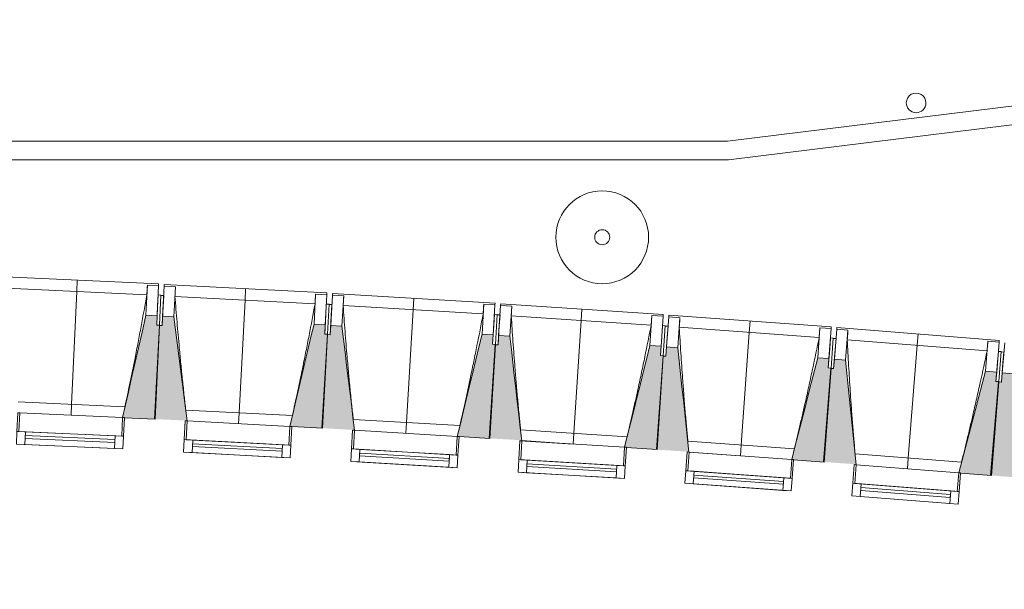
# Model space of a CAD drawing. Header units: centimetres. Extents: x -2721 to 2869, y -4046 to 286.
# Tile 15 of 29: x -1506 to -980, y -1518 to -1214. Entities that reach past the tile are written whole.
import ezdxf

# ---------------------------------------------------------------- set-up
doc = ezdxf.new("R2010")
doc.units = ezdxf.units.CM
for name, color, linetype, lineweight in [('0-1', 7, 'Continuous', 5), ('MENUISERIES', 7, 'Continuous', 9), ('MENUISERIES-1', 7, 'Continuous', 13), ('OSSATURE', 7, 'Continuous', 9), ('OSSATURE_C', 7, 'Continuous', 9), ('Z', 7, 'Continuous', 9)]:
    doc.layers.add(name, color=color, linetype=linetype, lineweight=lineweight)
doc.layers.add('A-ANNO-NPLT', color=7, linetype='Continuous', lineweight=13, plot=False)
for name, color, linetype, lineweight, true_color in [('A-GLAZ-GLAS', 7, 'Continuous', 13, 0x5c63b1), ('AB1_MAC', 7, 'Continuous', 9, 0x666666), ('AB3_PLO_MAC', 7, 'Continuous', 9, 0x666666), ('AB5_EL_MAT', 7, 'Continuous', 9, 0x656565), ('AB6_TH_MAT', 7, 'Continuous', 9, 0x656565), ('MENUISERIES-2', 7, 'Continuous', 13, 0x5c63b1), ('OSSATURE-1', 7, 'Continuous', 5, 0x787878), ('OSSATURE-2', 5, 'Continuous', 18, 0x0000ff)]:
    doc.layers.add(name, color=color, linetype=linetype, lineweight=lineweight, true_color=true_color)

# ---------------------------------------------------------------- blocks, each defined once
blk = doc.blocks.new('XXX_VIDE FENETRE - 550-V5-2021_015_1111_DCE_1_50_Etat actuel')
at = {"layer": 'A-ANNO-NPLT'}
for p, q in [((-28.5, 0), (-28.5, -10)), ((-27.5, 0), (-28.5, 0)), ((-27.5, -10), (-27.5, 0)), ((28.5, 0), (27.5, 0)), ((27.5, 0), (27.5, -10)), ((28.5, -10), (28.5, 0)), ((-28.5, -10), (-27.5, -10)), ((-24, -10), (-28.5, -10)), ((-28.5, -10), (-28.5, -16.75)), ((-24, -16.75), (-24, -10)), ((24, -10), (24, -16.75)), ((28.5, -10), (24, -10)), ((27.5, -10), (28.5, -10)), ((28.5, -16.75), (28.5, -10)), ((-28.5, -16.75), (-24, -16.75)), ((24, -16.75), (28.5, -16.75))]:
    blk.add_line(p, q, dxfattribs=at)
at = {"layer": 'A-GLAZ-GLAS'}
for p, q in [((24, -12), (-24, -12)), ((-24, -12), (-24, -13.5)), ((-24, -13.5), (24, -13.5)), ((24, -13.5), (24, -12))]:
    blk.add_line(p, q, dxfattribs=at)
at = {"layer": 'MENUISERIES-1'}
for p, q in [((-27.51, 0), (27.51, 0)), ((-27.5, 0), (-27.5, -10)), ((27.5, 0), (-27.5, 0)), ((27.5, -10), (27.5, 0)), ((-28.5, -10), (-28.5, -0.07)), ((28.5, -0.07), (28.5, -10)), ((28.5, -10), (-28.5, -10)), ((-28.5, -16.75), (-28.5, -10)), ((-28.5, -10), (28.5, -10)), ((-27.5, -10), (27.5, -10)), ((-24, -10), (-24, -16.75)), ((24, -10), (-24, -10)), ((24, -16.75), (24, -10)), ((28.5, -10), (28.5, -16.75)), ((28.5, -16.75), (-28.5, -16.75)), ((-24, -16.75), (24, -16.75))]:
    blk.add_line(p, q, dxfattribs=at)
at = {"layer": 'MENUISERIES-2'}
for p, q in [((-24, -13.5), (-24, -12)), ((-24, -12), (24, -12)), ((24, -13.5), (-24, -13.5)), ((24, -12), (24, -13.5))]:
    blk.add_line(p, q, dxfattribs=at)
blk = doc.blocks.new('XXX_VIDE FENETRE - 550-V6-2021_015_1111_DCE_1_50_Etat actuel')
at = {"layer": 'A-ANNO-NPLT'}
for p, q in [((-28.5, 0), (-28.5, -10)), ((-27.5, 0), (-28.5, 0)), ((-27.5, -10), (-27.5, 0)), ((28.5, 0), (27.5, 0)), ((27.5, 0), (27.5, -10)), ((28.5, -10), (28.5, 0)), ((-28.5, -10), (-27.5, -10)), ((-24, -10), (-28.5, -10)), ((-28.5, -10), (-28.5, -16.75)), ((-24, -16.75), (-24, -10)), ((24, -10), (24, -16.75)), ((28.5, -10), (24, -10)), ((27.5, -10), (28.5, -10)), ((28.5, -16.75), (28.5, -10)), ((-28.5, -16.75), (-24, -16.75)), ((24, -16.75), (28.5, -16.75))]:
    blk.add_line(p, q, dxfattribs=at)
at = {"layer": 'A-GLAZ-GLAS'}
for p, q in [((24, -12), (-24, -12)), ((-24, -12), (-24, -13.5)), ((-24, -13.5), (24, -13.5)), ((24, -13.5), (24, -12))]:
    blk.add_line(p, q, dxfattribs=at)
at = {"layer": 'MENUISERIES-1'}
for p, q in [((-28.5, 0), (0, 0)), ((-28.5, -10), (-28.5, 0)), ((-27.5, 0), (-27.5, -10)), ((27.5, 0), (-27.5, 0)), ((27.5, -10), (27.5, 0)), ((28.5, -0.25), (28.5, -10)), ((28.5, -10), (-28.5, -10)), ((-28.5, -16.75), (-28.5, -10)), ((-28.5, -10), (28.5, -10)), ((-27.5, -10), (27.5, -10)), ((-24, -10), (-24, -16.75)), ((24, -10), (-24, -10)), ((24, -16.75), (24, -10)), ((28.5, -10), (28.5, -16.75)), ((28.5, -16.75), (-28.5, -16.75)), ((-24, -16.75), (24, -16.75))]:
    blk.add_line(p, q, dxfattribs=at)
at = {"layer": 'MENUISERIES-2'}
for p, q in [((-24, -13.5), (-24, -12)), ((-24, -12), (24, -12)), ((24, -13.5), (-24, -13.5)), ((24, -12), (24, -13.5))]:
    blk.add_line(p, q, dxfattribs=at)
blk = doc.blocks.new('XXX_VIDE FENETRE - 550-V7-2021_015_1111_DCE_1_50_Etat actuel')
at = {"layer": 'A-ANNO-NPLT'}
for p, q in [((-28.5, 0), (-28.5, -10)), ((-27.5, 0), (-28.5, 0)), ((-27.5, -10), (-27.5, 0)), ((28.5, 0), (27.5, 0)), ((27.5, 0), (27.5, -10)), ((28.5, -10), (28.5, 0)), ((-28.5, -10), (-27.5, -10)), ((-24, -10), (-28.5, -10)), ((-28.5, -10), (-28.5, -16.75)), ((-24, -16.75), (-24, -10)), ((24, -10), (24, -16.75)), ((28.5, -10), (24, -10)), ((27.5, -10), (28.5, -10)), ((28.5, -16.75), (28.5, -10)), ((-28.5, -16.75), (-24, -16.75)), ((24, -16.75), (28.5, -16.75))]:
    blk.add_line(p, q, dxfattribs=at)
at = {"layer": 'A-GLAZ-GLAS'}
for p, q in [((24, -12), (-24, -12)), ((-24, -12), (-24, -13.5)), ((-24, -13.5), (24, -13.5)), ((24, -13.5), (24, -12))]:
    blk.add_line(p, q, dxfattribs=at)
at = {"layer": 'MENUISERIES-1'}
for p, q in [((-27.51, 0), (27.51, 0)), ((-27.5, 0), (-27.5, -10)), ((27.5, 0), (-27.5, 0)), ((27.5, -10), (27.5, 0)), ((-28.5, -10), (-28.5, -0.07)), ((28.5, -0.07), (28.5, -10)), ((28.5, -10), (-28.5, -10)), ((-28.5, -16.75), (-28.5, -10)), ((-28.5, -10), (28.5, -10)), ((-27.5, -10), (27.5, -10)), ((-24, -10), (-24, -16.75)), ((24, -10), (-24, -10)), ((24, -16.75), (24, -10)), ((28.5, -10), (28.5, -16.75)), ((28.5, -16.75), (-28.48, -16.75)), ((-24, -16.75), (24, -16.75))]:
    blk.add_line(p, q, dxfattribs=at)
at = {"layer": 'MENUISERIES-2'}
for p, q in [((-24, -13.5), (-24, -12)), ((-24, -12), (24, -12)), ((24, -13.5), (-24, -13.5)), ((24, -12), (24, -13.5))]:
    blk.add_line(p, q, dxfattribs=at)
blk = doc.blocks.new('B02_ARC_rvt-1-2021_015_1111_DCE_1_50_Etat actuel')
at = {"layer": 'MENUISERIES'}
for name, p, rotation in [('XXX_VIDE FENETRE - 550-V5-2021_015_1111_DCE_1_50_Etat actuel', (-1478.24, -1425.42), 357.3684062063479), ('XXX_VIDE FENETRE - 550-V5-2021_015_1111_DCE_1_50_Etat actuel', (-1388.79, -1429.98), 356.9953398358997), ('XXX_VIDE FENETRE - 550-V5-2021_015_1111_DCE_1_50_Etat actuel', (-1299.37, -1435.12), 356.6222734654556), ('XXX_VIDE FENETRE - 550-V6-2021_015_1111_DCE_1_50_Etat actuel', (-1209.98, -1440.84), 356.6222734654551), ('XXX_VIDE FENETRE - 550-V5-2021_015_1111_DCE_1_50_Etat actuel', (-1120.63, -1447.14), 355.8761407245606), ('XXX_VIDE FENETRE - 550-V7-2021_015_1111_DCE_1_50_Etat actuel', (-1031.33, -1454.02), 355.5030743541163)]:
    blk.add_blockref(name, p, dxfattribs=dict(at, rotation=rotation))
blk = doc.blocks.new('20_MUR PREFA_01 - Type 1-3119337-2021_015_1111_DCE_1_50_Etat actuel')
at = {"layer": 'Z'}
for p, q in [((0, 72.21), (0, 66.14)), ((0, 66.14), (0, 5.85)), ((0, 0.07), (0, 5.85))]:
    blk.add_line(p, q, dxfattribs=at)
blk = doc.blocks.new('B02_DC_STR_rvt-1-2021_015_1111_DCE_1_50_Etat actuel')
at = {"layer": 'OSSATURE-1'}
for points in [[(-1433.29, -1427.56), (-1430.98, -1377.39), (-1432.48, -1377.32), (-1432.25, -1372.32), (-1438.27, -1372.15), (-1450.76, -1426.68), (-1444.51, -1427.04)], [(-1416.26, -1428.53), (-1423.34, -1372.93), (-1429.34, -1372.62), (-1429.6, -1377.61), (-1431.1, -1377.53), (-1433.62, -1427.54), (-1417.24, -1428.29), (-1417.14, -1428.49)], [(-1343.85, -1432.4), (-1341.22, -1382.25), (-1342.72, -1382.17), (-1342.46, -1377.18), (-1348.45, -1376.86), (-1361.31, -1431.42), (-1344.88, -1432.35)], [(-1326.83, -1433.49), (-1333.55, -1377.85), (-1339.54, -1377.49), (-1339.84, -1382.49), (-1341.33, -1382.4), (-1344.18, -1432.39), (-1327.81, -1433.25), (-1327.81, -1433.44), (-1327.66, -1433.45)], [(-1254.45, -1437.83), (-1251.49, -1387.7), (-1252.99, -1387.61), (-1252.69, -1382.62), (-1258.68, -1382.27), (-1271.9, -1436.74), (-1257.54, -1437.65)], [(-1237.43, -1439.11), (-1243.79, -1383.35), (-1249.78, -1382.95), (-1250.11, -1387.94), (-1251.6, -1387.85), (-1254.78, -1437.82), (-1238.41, -1438.78), (-1238.41, -1439.04), (-1238.22, -1439.05)], [(-1165.08, -1443.85), (-1161.8, -1393.73), (-1163.29, -1393.64), (-1162.97, -1388.65), (-1168.95, -1388.25), (-1182.48, -1442.46), (-1181.53, -1442.51), (-1181.53, -1442.77), (-1170.21, -1443.51)], [(-1148.08, -1445.16), (-1154.07, -1389.43), (-1160.06, -1389.08), (-1160.42, -1393.99), (-1161.91, -1393.88), (-1165.41, -1443.83), (-1149.05, -1444.9), (-1149.05, -1445.09), (-1148.38, -1445.14)], [(-1075.76, -1450.44), (-1072.14, -1400.35), (-1073.64, -1400.24), (-1073.28, -1395.26), (-1079.27, -1394.82), (-1093.19, -1449.12), (-1082.87, -1449.93)], [(-1058.76, -1451.87), (-1064.39, -1396.1), (-1070.37, -1395.63), (-1070.77, -1400.61), (-1072.26, -1400.49), (-1076.09, -1450.42), (-1059.73, -1451.6), (-1059.73, -1451.79), (-1059.46, -1451.81)], [(-986.48, -1457.62), (-982.54, -1407.55), (-984.03, -1407.43), (-983.64, -1402.45), (-989.62, -1401.98), (-1003.9, -1456.18), (-995.54, -1456.91)], [(-969.49, -1459.15), (-974.76, -1403.35), (-980.74, -1402.84), (-981.16, -1407.82), (-982.65, -1407.69), (-986.81, -1457.59), (-970.46, -1458.88), (-970.46, -1459.07), (-970.14, -1459.1)]]:
    blk.add_hatch(color=256, dxfattribs=at).paths.add_polyline_path(points)
at = {"layer": 'OSSATURE'}
for p, q in [((-1431.47, -1355.36), (-1518.38, -1351.36)), ((-1437.51, -1355.99), (-1438.25, -1372.05)), ((-1437.51, -1355.99), (-1431.51, -1356.26)), ((-1437.51, -1356.01), (-1437.51, -1355.99)), ((-1431.51, -1356.26), (-1432.25, -1372.32)), ((-1431.47, -1355.36), (-1431.52, -1356.29)), ((-1429.34, -1372.62), (-1428.49, -1356.56)), ((-1428.49, -1356.59), (-1428.45, -1355.66)), ((-1428.49, -1356.56), (-1422.5, -1356.88)), ((-1341.57, -1360.22), (-1428.45, -1355.66)), ((-1423.34, -1372.93), (-1422.5, -1356.88)), ((-1422.5, -1356.88), (-1422.5, -1356.9)), ((-1437.77, -1361.14), (-1512.64, -1357.7)), ((-1431.74, -1361.26), (-1432.01, -1367.05)), ((-1430.25, -1361.33), (-1431.74, -1361.26)), ((-1430.25, -1361.33), (-1430.98, -1377.39)), ((-1428.76, -1361.56), (-1430.25, -1361.48)), ((-1429.06, -1367.35), (-1428.76, -1361.56)), ((-1347.9, -1365.96), (-1422.75, -1362.03)), ((-1347.6, -1360.81), (-1348.45, -1376.86)), ((-1347.61, -1360.83), (-1347.6, -1360.81)), ((-1347.6, -1360.81), (-1341.61, -1361.12)), ((-1341.61, -1361.12), (-1342.46, -1377.18)), ((-1341.57, -1360.22), (-1341.61, -1361.15)), ((-1339.54, -1377.49), (-1338.59, -1361.44)), ((-1338.6, -1361.47), (-1338.54, -1360.54)), ((-1338.59, -1361.44), (-1332.6, -1361.8)), ((-1251.69, -1365.67), (-1338.54, -1360.54)), ((-1333.55, -1377.85), (-1332.6, -1361.8)), ((-1332.6, -1361.8), (-1332.6, -1361.82)), ((-1432.01, -1367.05), (-1432.48, -1377.32)), ((-1429.6, -1377.61), (-1429.06, -1367.35)), ((-1341.87, -1366.12), (-1342.18, -1371.91)), ((-1340.38, -1366.2), (-1341.87, -1366.12)), ((-1340.38, -1366.2), (-1341.22, -1382.25)), ((-1338.89, -1366.44), (-1340.39, -1366.35)), ((-1339.23, -1372.15), (-1338.89, -1366.44)), ((-1258.06, -1371.36), (-1332.88, -1366.95)), ((-1257.73, -1366.22), (-1258.68, -1382.27)), ((-1257.74, -1366.24), (-1257.73, -1366.22)), ((-1257.73, -1366.22), (-1251.74, -1366.57)), ((-1251.74, -1366.57), (-1252.69, -1382.62)), ((-1251.69, -1365.67), (-1251.75, -1366.6)), ((-1249.78, -1382.95), (-1248.73, -1366.91)), ((-1248.73, -1366.94), (-1248.67, -1366.01)), ((-1248.73, -1366.91), (-1242.74, -1367.3)), ((-1161.86, -1371.7), (-1248.67, -1366.01)), ((-1243.79, -1383.35), (-1242.74, -1367.3)), ((-1242.74, -1367.3), (-1242.74, -1367.33)), ((-1342.18, -1371.91), (-1342.72, -1382.17)), ((-1339.84, -1382.49), (-1339.23, -1372.23)), ((-1252.04, -1371.56), (-1252.38, -1377.35)), ((-1250.54, -1371.65), (-1252.04, -1371.56)), ((-1250.54, -1371.65), (-1251.49, -1387.7)), ((-1249.06, -1371.9), (-1250.55, -1371.8)), ((-1249.43, -1377.69), (-1249.06, -1371.9)), ((-1168.26, -1377.35), (-1243.05, -1372.45)), ((-1167.9, -1372.21), (-1168.95, -1388.25)), ((-1167.91, -1372.24), (-1167.9, -1372.21)), ((-1167.9, -1372.21), (-1161.91, -1372.6)), ((-1161.91, -1372.6), (-1162.97, -1388.65)), ((-1161.86, -1371.7), (-1161.92, -1372.63)), ((-1160.06, -1389), (-1158.9, -1372.96)), ((-1158.9, -1372.99), (-1158.83, -1372.06)), ((-1158.9, -1372.96), (-1152.92, -1373.39)), ((-1072.06, -1378.32), (-1158.83, -1372.06)), ((-1252.38, -1377.35), (-1252.99, -1387.61)), ((-1250.11, -1387.94), (-1249.43, -1377.69)), ((-1162.24, -1377.59), (-1162.62, -1383.38)), ((-1160.74, -1377.69), (-1162.24, -1377.59)), ((-1160.74, -1377.69), (-1161.8, -1393.73)), ((-1159.26, -1377.95), (-1160.75, -1377.84)), ((-1159.68, -1383.74), (-1159.26, -1377.95)), ((-1154.07, -1389.43), (-1152.92, -1373.39)), ((-1152.92, -1373.39), (-1152.91, -1373.42)), ((-1072.06, -1378.32), (-1072.13, -1379.24)), ((-1162.62, -1383.38), (-1163.29, -1393.64)), ((-1160.42, -1393.99), (-1159.68, -1383.74)), ((-1078.5, -1383.93), (-1153.26, -1378.54)), ((-1078.11, -1378.79), (-1079.27, -1394.82)), ((-1078.11, -1378.79), (-1072.12, -1379.22)), ((-1078.11, -1378.81), (-1078.11, -1378.79)), ((-1072.12, -1379.22), (-1073.28, -1395.26)), ((-1070.37, -1395.63), (-1069.11, -1379.6)), ((-1069.11, -1379.62), (-1069.04, -1378.7)), ((-1069.11, -1379.6), (-1063.13, -1380.07)), ((-982.31, -1385.52), (-1069.04, -1378.7)), ((-1064.39, -1396.1), (-1063.13, -1380.07)), ((-1063.13, -1380.07), (-1063.13, -1380.1)), ((-1072.48, -1384.21), (-1072.9, -1389.99)), ((-1070.99, -1384.31), (-1072.48, -1384.21)), ((-1070.99, -1384.31), (-1072.14, -1400.35)), ((-1069.5, -1384.58), (-1071, -1384.47)), ((-1069.96, -1390.37), (-1069.5, -1384.58)), ((-988.79, -1391.09), (-1063.51, -1385.21)), ((-988.36, -1385.95), (-989.62, -1401.98)), ((-988.37, -1385.98), (-988.36, -1385.95)), ((-988.36, -1385.95), (-982.38, -1386.42)), ((-982.38, -1386.42), (-983.64, -1402.45)), ((-982.31, -1385.52), (-982.38, -1386.45)), ((-980.74, -1402.84), (-979.37, -1386.82)), ((-1072.9, -1389.99), (-1073.64, -1400.24)), ((-1070.77, -1400.61), (-1069.96, -1390.37)), ((-982.77, -1391.41), (-983.23, -1397.19)), ((-981.28, -1391.52), (-982.77, -1391.41)), ((-981.28, -1391.52), (-982.54, -1407.55)), ((-979.8, -1391.8), (-981.29, -1391.67)), ((-980.29, -1397.58), (-979.8, -1391.8)), ((-983.23, -1397.19), (-984.03, -1407.43)), ((-981.16, -1407.82), (-980.29, -1397.58)), ((-1506.47, -1418.34), (-1449.48, -1420.96)), ((-1450.76, -1426.68), (-1505.72, -1424.16)), ((-1416.97, -1422.71), (-1360, -1425.7)), ((-1361.31, -1431.42), (-1416.26, -1428.53)), ((-1327.5, -1427.66), (-1270.55, -1431.03)), ((-1271.9, -1436.74), (-1326.83, -1433.49)), ((-1238.07, -1433.2), (-1181.14, -1436.93)), ((-1209.98, -1440.84), (-1237.43, -1439.04)), ((-1148.67, -1439.32), (-1091.77, -1443.42)), ((-1093.19, -1449.12), (-1148.08, -1445.16)), ((-1059.31, -1446.02), (-1002.44, -1450.5)), ((-1003.9, -1456.18), (-1058.76, -1451.87))]:
    blk.add_line(p, q, dxfattribs=at)
at = {"layer": 'OSSATURE', "flags": 128}
for points in [[(-1437.77, -1361.14), (-1437.72, -1360.11), (-1437.67, -1359.09), (-1437.61, -1358.06), (-1437.56, -1357.04), (-1437.51, -1356.01)], [(-1422.5, -1356.9), (-1422.55, -1357.93), (-1422.6, -1358.95), (-1422.65, -1359.98), (-1422.7, -1361), (-1422.75, -1362.03)], [(-1347.9, -1365.96), (-1347.84, -1364.93), (-1347.78, -1363.91), (-1347.72, -1362.88), (-1347.67, -1361.86), (-1347.61, -1360.83)], [(-1332.6, -1361.82), (-1332.66, -1362.85), (-1332.72, -1363.87), (-1332.77, -1364.9), (-1332.83, -1365.92), (-1332.88, -1366.95)], [(-1258.06, -1371.36), (-1258, -1370.34), (-1257.93, -1369.32), (-1257.87, -1368.29), (-1257.8, -1367.27), (-1257.74, -1366.24)], [(-1242.74, -1367.33), (-1242.8, -1368.35), (-1242.87, -1369.38), (-1242.93, -1370.4), (-1242.99, -1371.43), (-1243.05, -1372.45)], [(-1168.26, -1377.35), (-1168.19, -1376.33), (-1168.12, -1375.31), (-1168.05, -1374.28), (-1167.98, -1373.26), (-1167.91, -1372.24)], [(-1152.91, -1373.42), (-1152.98, -1374.44), (-1153.05, -1375.47), (-1153.12, -1376.49), (-1153.19, -1377.52), (-1153.26, -1378.54)], [(-1078.5, -1383.93), (-1078.43, -1382.91), (-1078.35, -1381.88), (-1078.27, -1380.86), (-1078.19, -1379.84), (-1078.11, -1378.81)], [(-1063.13, -1380.1), (-1063.21, -1381.12), (-1063.28, -1382.14), (-1063.36, -1383.17), (-1063.44, -1384.19), (-1063.51, -1385.21)], [(-988.79, -1391.09), (-988.71, -1390.07), (-988.62, -1389.04), (-988.54, -1388.02), (-988.45, -1387), (-988.37, -1385.98)]]:
    blk.add_lwpolyline(points, dxfattribs=at)
at = {"layer": 'OSSATURE'}
for points, knots in [([(-1449.49, -1420.96), (-1448.59, -1416.83), (-1447.23, -1410.45), (-1445.45, -1401.79), (-1443.98, -1394.47), (-1442.44, -1386.57), (-1440.3, -1375.27), (-1438.77, -1366.8), (-1437.77, -1361.14)], [0.0183438, 0.0183438, 0.0183438, 0.0183438, 0.2222222, 0.3333333, 0.4444444, 0.5833333, 0.7222222, 1, 1, 1, 1]), ([(-1422.75, -1362.03), (-1422.4, -1366.61), (-1421.85, -1373.48), (-1421.06, -1382.64), (-1420.38, -1390.08), (-1419.62, -1398.1), (-1418.74, -1406.68), (-1417.86, -1414.89), (-1417.25, -1420.23), (-1416.96, -1422.71)], [0, 0, 0, 0, 0.2222222, 0.3333333, 0.4444444, 0.5833333, 0.7222222, 0.8611111, 0.9816328, 0.9816328, 0.9816328, 0.9816328]), ([(-1360.01, -1425.7), (-1359.08, -1421.58), (-1357.68, -1415.2), (-1355.85, -1406.56), (-1354.33, -1399.25), (-1352.74, -1391.36), (-1350.52, -1380.07), (-1348.93, -1371.61), (-1347.9, -1365.96)], [0.0183438, 0.0183438, 0.0183438, 0.0183438, 0.2222222, 0.3333333, 0.4444444, 0.5833333, 0.7222222, 1, 1, 1, 1]), ([(-1332.88, -1366.95), (-1332.56, -1371.53), (-1332.06, -1378.41), (-1331.33, -1387.57), (-1330.7, -1395.02), (-1329.99, -1403.03), (-1329.17, -1411.62), (-1328.34, -1419.84), (-1327.76, -1425.18), (-1327.49, -1427.67)], [0, 0, 0, 0, 0.2222222, 0.3333333, 0.4444444, 0.5833333, 0.7222222, 0.8611111, 0.9816328, 0.9816328, 0.9816328, 0.9816328]), ([(-1270.56, -1431.03), (-1269.61, -1426.91), (-1268.16, -1420.55), (-1266.27, -1411.92), (-1264.71, -1404.61), (-1263.07, -1396.73), (-1260.78, -1385.46), (-1259.13, -1377.01), (-1258.06, -1371.36)], [0.0183438, 0.0183438, 0.0183438, 0.0183438, 0.2222222, 0.3333333, 0.4444444, 0.5833333, 0.7222222, 1, 1, 1, 1]), ([(-1243.05, -1372.45), (-1242.76, -1377.04), (-1242.3, -1383.92), (-1241.63, -1393.08), (-1241.05, -1400.54), (-1240.39, -1408.56), (-1239.63, -1417.15), (-1238.85, -1425.37), (-1238.31, -1430.72), (-1238.05, -1433.2)], [0, 0, 0, 0, 0.2222222, 0.3333333, 0.4444444, 0.5833333, 0.7222222, 0.8611111, 0.9816328, 0.9816328, 0.9816328, 0.9816328]), ([(-1181.15, -1436.94), (-1180.17, -1432.83), (-1178.68, -1426.47), (-1176.74, -1417.85), (-1175.13, -1410.56), (-1173.43, -1402.69), (-1171.07, -1391.43), (-1169.37, -1382.99), (-1168.26, -1377.35)], [0.0183438, 0.0183438, 0.0183438, 0.0183438, 0.2222222, 0.3333333, 0.4444444, 0.5833333, 0.7222222, 1, 1, 1, 1]), ([(-1153.26, -1378.54), (-1153, -1383.13), (-1152.59, -1390.01), (-1151.97, -1399.18), (-1151.45, -1406.64), (-1150.84, -1414.66), (-1150.13, -1423.26), (-1149.41, -1431.49), (-1148.9, -1436.84), (-1148.66, -1439.32)], [0, 0, 0, 0, 0.2222222, 0.3333333, 0.4444444, 0.5833333, 0.7222222, 0.8611111, 0.9816328, 0.9816328, 0.9816328, 0.9816328]), ([(-1091.78, -1443.43), (-1090.77, -1439.32), (-1089.25, -1432.98), (-1087.24, -1424.37), (-1085.58, -1417.09), (-1083.84, -1409.23), (-1081.41, -1397.99), (-1079.65, -1389.56), (-1078.5, -1383.93)], [0.0183438, 0.0183438, 0.0183438, 0.0183438, 0.2222222, 0.3333333, 0.4444444, 0.5833333, 0.7222222, 1, 1, 1, 1]), ([(-1063.51, -1385.21), (-1063.28, -1389.8), (-1062.91, -1396.69), (-1062.36, -1405.86), (-1061.88, -1413.32), (-1061.32, -1421.35), (-1060.67, -1429.95), (-1060, -1438.18), (-1059.53, -1443.54), (-1059.3, -1446.02)], [0, 0, 0, 0, 0.2222222, 0.3333333, 0.4444444, 0.5833333, 0.7222222, 0.8611111, 0.9816328, 0.9816328, 0.9816328, 0.9816328]), ([(-1002.45, -1450.5), (-1001.42, -1446.4), (-999.85, -1440.07), (-997.79, -1431.47), (-996.08, -1424.2), (-994.29, -1416.35), (-991.78, -1405.13), (-989.97, -1396.71), (-988.79, -1391.09)], [0.0183438, 0.0183438, 0.0183438, 0.0183438, 0.2222222, 0.3333333, 0.4444444, 0.5833333, 0.7222222, 1, 1, 1, 1])]:
    blk.add_open_spline(points, degree=3, knots=knots, dxfattribs=at)
at = {"layer": 'OSSATURE_C'}
for p, q in [((-1432.25, -1372.32), (-1438.25, -1372.05)), ((-1432.48, -1377.32), (-1432.25, -1372.32)), ((-1429.34, -1372.62), (-1429.6, -1377.61)), ((-1423.34, -1372.93), (-1429.34, -1372.62)), ((-1431.1, -1377.53), (-1433.72, -1427.54)), ((-1433.29, -1427.56), (-1430.98, -1377.39)), ((-1430.98, -1377.39), (-1432.48, -1377.32)), ((-1429.6, -1377.61), (-1431.1, -1377.53)), ((-1342.46, -1377.18), (-1348.45, -1376.86)), ((-1342.72, -1382.17), (-1342.46, -1377.18)), ((-1339.54, -1377.49), (-1339.84, -1382.49)), ((-1333.55, -1377.85), (-1339.54, -1377.49)), ((-1341.33, -1382.4), (-1344.28, -1432.38)), ((-1343.85, -1432.4), (-1341.22, -1382.25)), ((-1341.22, -1382.25), (-1342.72, -1382.17)), ((-1339.84, -1382.49), (-1341.33, -1382.4)), ((-1252.69, -1382.62), (-1258.68, -1382.27)), ((-1252.99, -1387.61), (-1252.69, -1382.62)), ((-1249.78, -1382.95), (-1250.11, -1387.94)), ((-1243.79, -1383.35), (-1249.78, -1382.95)), ((-1251.6, -1387.85), (-1254.88, -1437.81)), ((-1254.45, -1437.83), (-1251.49, -1387.7)), ((-1251.49, -1387.7), (-1252.99, -1387.61)), ((-1250.11, -1387.94), (-1251.6, -1387.85)), ((-1162.97, -1388.65), (-1168.95, -1388.25)), ((-1163.29, -1393.64), (-1162.97, -1388.65)), ((-1160.06, -1389), (-1160.42, -1393.99)), ((-1154.07, -1389.43), (-1160.06, -1389)), ((-1161.91, -1393.88), (-1165.51, -1443.82)), ((-1165.08, -1443.85), (-1161.8, -1393.73)), ((-1161.8, -1393.73), (-1163.29, -1393.64)), ((-1160.42, -1393.99), (-1161.91, -1393.88)), ((-1073.28, -1395.26), (-1079.27, -1394.82)), ((-1073.64, -1400.24), (-1073.28, -1395.26)), ((-1070.37, -1395.63), (-1070.77, -1400.61)), ((-1064.39, -1396.1), (-1070.37, -1395.63)), ((-1072.26, -1400.49), (-1076.19, -1450.41)), ((-1075.76, -1450.44), (-1072.14, -1400.35)), ((-1072.14, -1400.35), (-1073.64, -1400.24)), ((-1070.77, -1400.61), (-1072.26, -1400.49)), ((-983.64, -1402.45), (-989.62, -1401.98)), ((-984.03, -1407.43), (-983.64, -1402.45)), ((-980.74, -1402.84), (-981.16, -1407.82)), ((-974.76, -1403.35), (-980.74, -1402.84)), ((-982.65, -1407.69), (-986.91, -1457.58)), ((-986.48, -1457.62), (-982.54, -1407.55)), ((-982.54, -1407.55), (-984.03, -1407.43)), ((-981.16, -1407.82), (-982.65, -1407.69)), ((-1449.78, -1426.8), (-1433.29, -1427.56)), ((-1360.34, -1431.54), (-1343.85, -1432.4)), ((-1270.93, -1436.86), (-1254.45, -1437.83)), ((-1238.42, -1439.04), (-1237.43, -1439.11)), ((-1181.55, -1442.77), (-1165.08, -1443.85)), ((-1092.22, -1449.26), (-1075.76, -1450.44)), ((-1002.93, -1456.32), (-986.48, -1457.62))]:
    blk.add_line(p, q, dxfattribs=at)
at = {"layer": 'OSSATURE_C', "flags": 128}
for points in [[(-1438.25, -1372.05), (-1439.81, -1378.89), (-1441.38, -1385.72), (-1442.94, -1392.56), (-1444.51, -1399.4), (-1446.07, -1406.24), (-1447.64, -1413.08), (-1449.21, -1419.91), (-1450.76, -1426.68)], [(-1416.26, -1428.53), (-1417.14, -1421.64), (-1418.03, -1414.69), (-1418.91, -1407.73), (-1419.8, -1400.77), (-1420.68, -1393.81), (-1421.57, -1386.85), (-1422.46, -1379.89), (-1423.34, -1372.93)], [(-1348.45, -1376.86), (-1350.06, -1383.69), (-1351.67, -1390.52), (-1353.28, -1397.35), (-1354.89, -1404.18), (-1356.5, -1411), (-1358.11, -1417.83), (-1359.72, -1424.66), (-1361.31, -1431.42)], [(-1326.83, -1433.49), (-1327.66, -1426.6), (-1328.5, -1419.63), (-1329.35, -1412.67), (-1330.19, -1405.71), (-1331.03, -1398.74), (-1331.87, -1391.78), (-1332.71, -1384.81), (-1333.55, -1377.85)], [(-1258.68, -1382.27), (-1260.34, -1389.08), (-1261.99, -1395.9), (-1263.65, -1402.72), (-1265.3, -1409.54), (-1266.95, -1416.35), (-1268.61, -1423.17), (-1270.26, -1429.99), (-1271.9, -1436.74)], [(-1237.43, -1439.11), (-1238.22, -1432.14), (-1239.02, -1425.17), (-1239.81, -1418.2), (-1240.61, -1411.23), (-1241.41, -1404.26), (-1242.2, -1397.29), (-1243, -1390.32), (-1243.79, -1383.35)], [(-1168.95, -1388.25), (-1170.65, -1395.06), (-1172.35, -1401.87), (-1174.05, -1408.67), (-1175.75, -1415.48), (-1177.45, -1422.28), (-1179.15, -1429.09), (-1180.85, -1435.9), (-1182.48, -1442.46)], [(-1148.08, -1445.16), (-1148.82, -1438.25), (-1149.57, -1431.28), (-1150.32, -1424.3), (-1151.07, -1417.33), (-1151.82, -1410.35), (-1152.57, -1403.38), (-1153.32, -1396.41), (-1154.07, -1389.43)], [(-1079.27, -1394.82), (-1081.01, -1401.62), (-1082.75, -1408.41), (-1084.5, -1415.21), (-1086.24, -1422), (-1087.98, -1428.8), (-1089.72, -1435.59), (-1091.47, -1442.39), (-1093.19, -1449.12)], [(-1058.76, -1451.87), (-1059.46, -1444.95), (-1060.16, -1437.98), (-1060.87, -1431), (-1061.57, -1424.02), (-1062.28, -1417.04), (-1062.98, -1410.06), (-1063.69, -1403.08), (-1064.39, -1396.1)], [(-989.62, -1401.98), (-991.41, -1408.76), (-993.2, -1415.55), (-994.98, -1422.33), (-996.77, -1429.11), (-998.56, -1435.9), (-1000.35, -1442.68), (-1002.13, -1449.46), (-1003.9, -1456.18)]]:
    blk.add_lwpolyline(points, dxfattribs=at)
at = {"layer": 'OSSATURE-2'}
for p, rotation in [((-1478.24, -1425.49), 357.3684062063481), ((-1388.79, -1430.05), 356.9953398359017), ((-1299.37, -1435.18), 356.6222734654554), ((-1209.99, -1440.9), 356.249207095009), ((-1120.64, -1447.21), 355.8761407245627), ((-1031.34, -1454.09), 355.5030743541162)]:
    blk.add_blockref('20_MUR PREFA_01 - Type 1-3119337-2021_015_1111_DCE_1_50_Etat actuel', p, dxfattribs=dict(at, rotation=rotation))
blk = doc.blocks.new('site treso_dwg_124-409484-2021_015_1111_DCE_1_50_Etat actuel')
at = {"layer": 'AB6_TH_MAT'}
for radius in [31, 5]:
    blk.add_circle((0, 0), radius, dxfattribs=at)
blk = doc.blocks.new('site treso_dwg_134-409495-2021_015_1111_DCE_1_50_Etat actuel')
at = {"layer": 'AB3_PLO_MAC'}
for start, end in [(360, 180), (180, 360)]:
    blk.add_arc((0, 0), 5.25, start, end, dxfattribs=at)
blk = doc.blocks.new('site treso_dwg-409476-2021_015_1111_DCE_1_50_Etat actuel')
at = {"layer": 'AB5_EL_MAT', "flags": 128}
for points in [[(7656.86, 6540.84), (7703.64, 6556.54), (7929.19, 6593.55), (8970.57, 6593.55), (9496.37, 6658.32), (10596.94, 6471.39), (10644.49, 6358.14)], [(7652.02, 6528.67), (7706.05, 6546.8), (7930, 6583.55), (8971.18, 6583.55), (9496.14, 6648.22), (10589.85, 6462.46), (10635.27, 6354.27)]]:
    blk.add_lwpolyline(points, dxfattribs=at)
at = {"rotation": 359.5483838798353}
blk.add_blockref('site treso_dwg_134-409495-2021_015_1111_DCE_1_50_Etat actuel', (9071.42, 6613.94), dxfattribs=at)
at = {"xscale": 0.7999999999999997, "yscale": 0.7999999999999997, "zscale": 0.7999999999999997, "rotation": 359.5483838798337}
blk.add_blockref('site treso_dwg_124-409484-2021_015_1111_DCE_1_50_Etat actuel', (8903.65, 6542.21), dxfattribs=at)

msp = doc.modelspace()

# ---------------------------------------------------------------- block references
at = {"layer": '0-1'}
for name in ['B02_DC_STR_rvt-1-2021_015_1111_DCE_1_50_Etat actuel', 'B02_ARC_rvt-1-2021_015_1111_DCE_1_50_Etat actuel']:
    msp.add_blockref(name, (0, 0), dxfattribs=at)
at = {"layer": 'AB1_MAC'}
msp.add_blockref('site treso_dwg-409476-2021_015_1111_DCE_1_50_Etat actuel', (-10098.11, -7872.66), dxfattribs=at)

doc.saveas('drawing.dxf')
